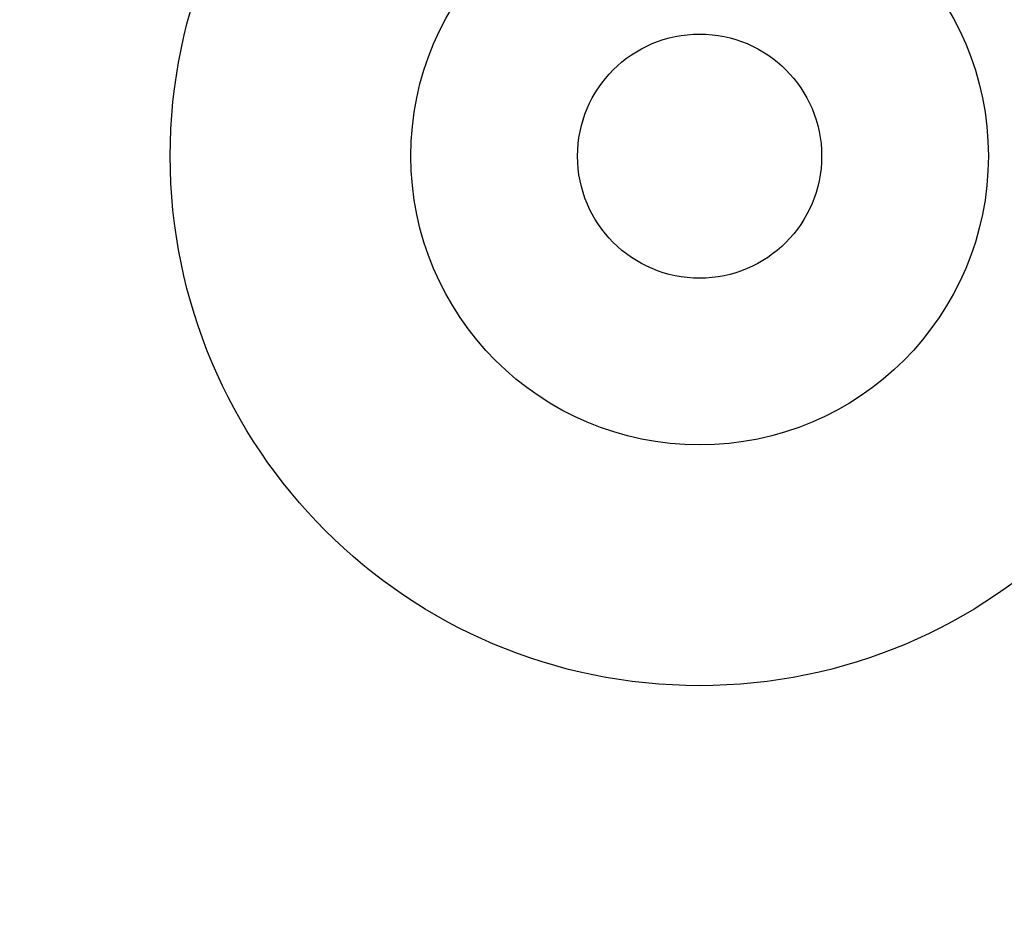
# Model space of a CAD drawing. Header units: millimetres. Extents: x 90 to 358, y 74 to 282.
# Tile 143 of 256: x 177.343 to 177.855, y 263.554 to 264.024. Entities that reach past the tile are written whole.
import ezdxf

# ---------------------------------------------------------------- set-up
doc = ezdxf.new("R2010")
doc.units = ezdxf.units.MM
doc.header["$LTSCALE"] = 23.1
doc.layers.add('20_ALL_FEATURES', color=7, linetype='CONTINUOUS')

msp = doc.modelspace()

# ---------------------------------------------------------------- linework, layer by layer
at = {"layer": '20_ALL_FEATURES'}
for radius in [0.275, 0.15, 0.0634]:
    msp.add_circle((177.69667, 263.95352), radius, dxfattribs=at)
msp.add_arc((176.44411, 264.68399), 3.50773, 192.46437, 347.53566, dxfattribs=at)
for points, knots in [([(173.06911, 263.63842), (173.12308, 263.46169), (173.25942, 263.11556), (173.5415, 262.63465), (173.89413, 262.20376), (174.30802, 261.83322), (174.77432, 261.53321), (175.28176, 261.3083), (175.81844, 261.16311), (176.37213, 261.10304), (176.92815, 261.13105), (177.47186, 261.24476), (177.99093, 261.43926), (178.47357, 261.71045), (178.90824, 262.05484), (179.28584, 262.4632), (179.5969, 262.9266), (179.75427, 263.26469), (179.81911, 263.43863)], [0, 0, 0, 0, 0.062555, 0.125333, 0.188017, 0.250284, 0.312623, 0.374947, 0.437453, 0.50009, 0.562702, 0.625138, 0.687393, 0.749631, 0.811786, 0.874362, 0.937161, 1, 1, 1, 1]), ([(173.6468, 263.63555), (173.70967, 263.4875), (173.85895, 263.20104), (174.14959, 262.81474), (174.4975, 262.48023), (174.89522, 262.20653), (175.33186, 262.0017), (175.79434, 261.87432), (176.26923, 261.82602), (176.74374, 261.85685), (177.20369, 261.96486), (177.63248, 262.14454), (177.89228, 262.30814), (178.01273, 262.39931)], [0, 0, 0, 0, 0.092437, 0.184672, 0.276646, 0.368594, 0.460902, 0.55252, 0.642945, 0.733968, 0.824533, 0.913186, 1, 1, 1, 1])]:
    msp.add_open_spline(points, degree=3, knots=knots, dxfattribs=at)

doc.saveas('drawing.dxf')
